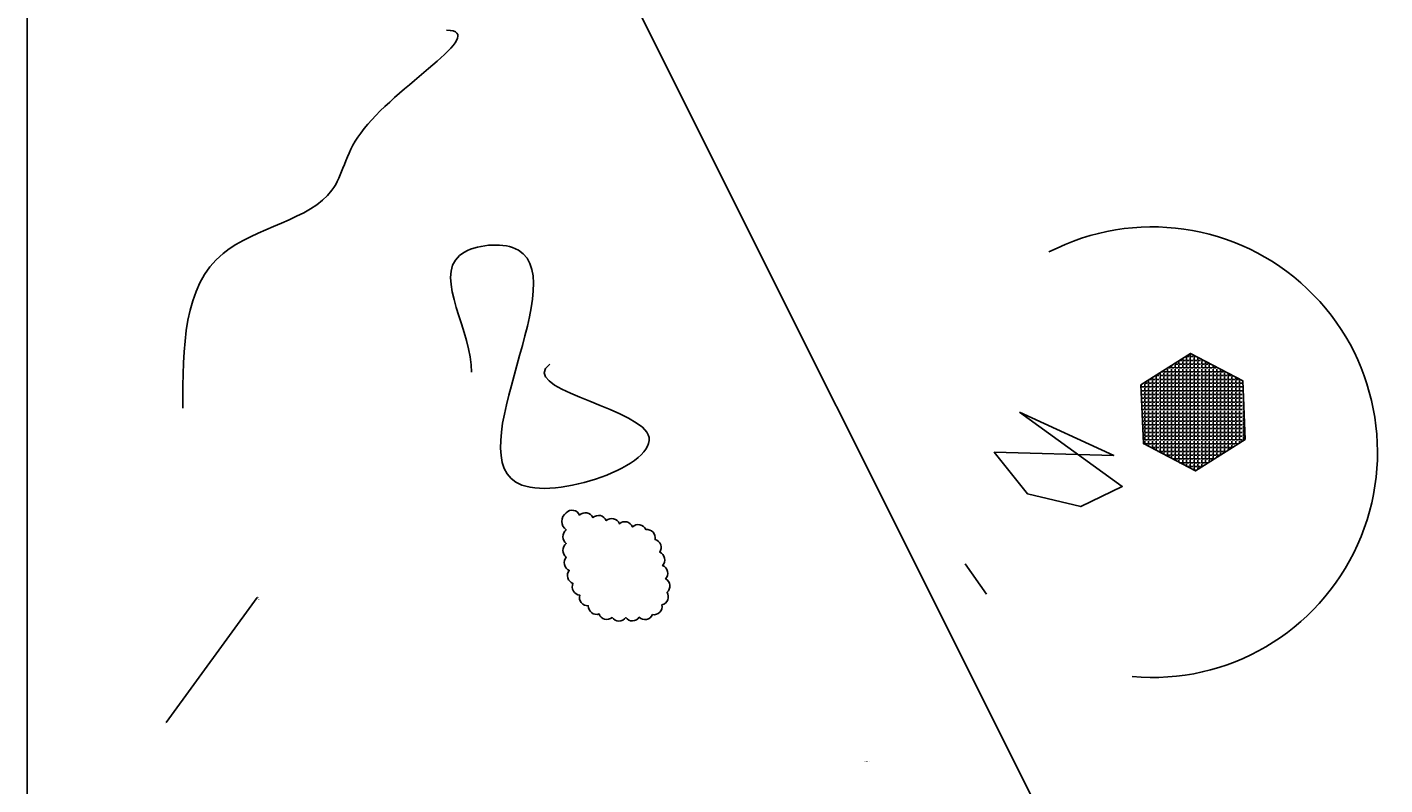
# Model space of a CAD drawing. Header units: millimetres. Extents: x -2750778 to 731427, y -1983468 to 1712338.
# Tile 2 of 10: x -3088 to 1919, y -84 to 2709. Entities that reach past the tile are written whole.
import ezdxf
from ezdxf import colors
from ezdxf.entities.mleader import LeaderData, LeaderLine
from ezdxf.math import Vec2, Vec3

# ---------------------------------------------------------------- set-up
doc = ezdxf.new("R2010")
doc.units = ezdxf.units.MM
doc.layers.add('Tavolo 2', color=2, linetype='Continuous')
doc.layers.add('Tavolo 3', color=4, linetype='Continuous')
doc.dimstyles.new('ISO-25', dxfattribs={"dimtxt": 2.5, "dimasz": 2.5, "dimexe": 1.25, "dimexo": 0.625, "dimtad": 1, "dimtxsty": 'Standard', "dimcen": 2.5, "dimadec": 0, "dimazin": 0, "dimtfac": 1, "dimtmove": 0, "dimatfit": 3, "dimfxl": 1, "dimarcsym": 0})

# ---------------------------------------------------------------- blocks, each defined once
blk = doc.blocks.new('*D5')
at = {"layer": 'Defpoints', "color": 0}
for p in [(3869.5, 4177.6), (4398, 4177.6), (0, 0)]:
    blk.add_point(p, dxfattribs=at)
at = {"layer": 'Tavolo 3', "color": 0, "lineweight": -2}
blk.add_line((3870.2, 4177.6), (4413.2, 4177.6), dxfattribs=at)
at = {"layer": 'Tavolo 3', "color": 0, "insert": (4405.9, 4179.7), "char_height": 2.5, "attachment_point": 5}
blk.add_mtext('4177,65', dxfattribs=at)
blk = doc.blocks.new('*D6')
at = {"layer": 'Defpoints', "color": 0}
for p in [(4630.5, 4515.7), (4820.8, 4198.8), (0, 0)]:
    blk.add_point(p, dxfattribs=at)
at = {"layer": 'Tavolo 3', "color": 0, "lineweight": -2}
for p, q in [((4630.5, 4515.1), (4630.5, 4208.8)), ((4630.5, 4208.8), (4820.8, 4203.8)), ((4820.8, 4203.8), (4820.8, 4183.2))]:
    blk.add_line(p, q, dxfattribs=at)
at = {"layer": 'Tavolo 3', "color": 0, "insert": (4818.7, 4190.7), "char_height": 2.5, "attachment_point": 5, "rotation": 90}
blk.add_mtext('4630,52', dxfattribs=at)
blk = doc.blocks.new('*D8')
at = {"layer": 'Defpoints', "color": 0}
for p in [(-276.9, 4701.8), (-780.9, 4621.3), (0, 0)]:
    blk.add_point(p, dxfattribs=at)
at = {"layer": 'Tavolo 3', "color": 0, "lineweight": -2}
for p, q in [((-770.9, 4701.8), (-775.9, 4621.3)), ((-277.5, 4701.8), (-770.9, 4701.8)), ((-775.9, 4621.3), (-795.7, 4621.3))]:
    blk.add_line(p, q, dxfattribs=at)
at = {"layer": 'Tavolo 3', "color": 0, "insert": (-788.6, 4623.4), "char_height": 2.5, "attachment_point": 5}
blk.add_mtext('4701,85', dxfattribs=at)

msp = doc.modelspace()

# ---------------------------------------------------------------- hatches: boundary and pattern name
at = {"layer": 'Tavolo 3'}
h = msp.add_hatch(dxfattribs=at)
h.set_pattern_fill('ANGLE', color=256, scale=2, style=0)
h.set_pattern_definition([(0, (0, 0), (0, 13.97), [10.16, -3.81]), (90, (0, 0), (-13.97, 9e-16), [10.16, -3.81])])
h.paths.add_polyline_path([(1403.271, 1189.009), (1394.543, 1405.564), (1202.638, 1506.282), (1019.461, 1390.446), (1028.189, 1173.892), (1220.094, 1073.174)])

# ---------------------------------------------------------------- linework, layer by layer
at = {"layer": 'Tavolo 2'}
msp.add_xline((207.649, 690.264), (0.4474991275, -0.89428436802), dxfattribs=at)
msp.add_lwpolyline([(571.681, 1289.728), (950.434, 1016.513), (797.052, 941.848), (600.408, 989.005), (478.489, 1142.265), (918.971, 1130.476), (571.681, 1289.728)], dxfattribs=at)
msp.add_lwpolyline([(-1099.847, 919.402, -0.52056705), (-1050.607, 910.72, -0.52056705), (-1001.486, 901.382, -0.52056705), (-952.732, 890.291, -0.52056705), (-904.113, 878.62, -0.52056705), (-855.494, 866.95, -0.52056705), (-806.52, 856.874, -0.52056705), (-772.345, 820.377, -0.52056705), (-755.463, 773.313, -0.52056705), (-744.674, 724.491, -0.52056705), (-733.83, 675.681, -0.52056705), (-728.403, 625.976, -0.52056705), (-747.014, 579.569, -0.52056705), (-781.789, 543.643, -0.52056705), (-830.883, 534.168, -0.52056705), (-880.87, 532.994, -0.52056705), (-930.87, 532.975, -0.52056705), (-979.135, 546.032, -0.52056705), (-1018.905, 576.335, -0.52056705), (-1049.966, 615.517, -0.52056705), (-1075.266, 658.644, -0.52056705), (-1088.674, 706.812, -0.52056705), (-1099.768, 755.566, -0.52056705), (-1099.834, 805.566, -0.52056705), (-1099.846, 855.566, -0.52056705)], format="xyb", close=True, dxfattribs=at)
msp.add_arc((1061.049, 1142.37), 830.639, 264.922533, 117.29589, dxfattribs=at)
msp.add_open_spline([(-1160.708, 1466.3), (-1278.734, 1381.536), (-393.954, 1231.132), (-1793.156, 719.569), (-936.551, 1967.43), (-1656.363, 1879.62), (-1444.407, 1581.118), (-1449.606, 1436.944)], degree=3, knots=[0, 0, 0, 0, 435.92849606, 936.08534021, 1812.54329404, 2010.59396186, 2443.39815701, 2443.39815701, 2443.39815701, 2443.39815701], dxfattribs=at)
at = {"layer": 'Tavolo 3'}
msp.add_line((370.859, 730.63), (450.04, 619.219), dxfattribs=at)
for points in [[(-3088.145, 5441.204), (11211.63, 5441.204), (11211.63, -3064.577), (-3088.145, -3064.577)], [(1403.271, 1189.009), (1394.543, 1405.564), (1202.638, 1506.282), (1019.461, 1390.446), (1028.189, 1173.892), (1220.094, 1073.174)]]:
    msp.add_lwpolyline(points, close=True, dxfattribs=at)
msp.add_open_spline([(-2514.289, 1304.403), (-2514.006, 1529.598), (-2512.326, 1931.5), (-1936.872, 2015.809), (-1903.967, 2393.567), (-1377.333, 2691.833), (-1541.918, 2698.773)], degree=3, knots=[0, 0, 0, 0, 589.86660676, 1053.88755535, 1290.02712424, 1784.22183707, 1784.22183707, 1784.22183707, 1784.22183707], dxfattribs=at)

# ---------------------------------------------------------------- texts
msp.add_attdef('ATRIBUTO', (0, 0), 'at', height=2.5, dxfattribs=at)

# ---------------------------------------------------------------- dimensions: what is measured, and where the dimension line sits
for feature_location, offset, dtype, picture, middle in [((-276.855, 4701.847), (-504.078, -80.534), 0, '*D8', (-788.641, 4623.396)), ((4630.519, 4515.679), (190.246, -316.902), 1, '*D6', (4818.682, 4190.652)), ((3869.534, 4177.65), (528.462, 0), 0, '*D5', (4405.913, 4179.733))]:
    dim = msp.add_ordinate_dim(feature_location=feature_location, offset=offset, dtype=dtype, origin=(0, 0), dimstyle='ISO-25', dxfattribs=at)
    dim.commit()
    dim.dimension.update_dxf_attribs({"geometry": picture, "text_midpoint": middle})

# ---------------------------------------------------------------- leaders
ml = msp.add_multileader_mtext('Standard', dxfattribs=at)
ml.set_content('xx\\P\\pxt1;xx', color=256)
ml.set_leader_properties()
ml.build(insert=Vec2(0, 0))
ml.multileader.update_dxf_attribs({"text_right_attachment_type": 6, "dogleg_length": 0.36})
ctx = ml.context
ctx.base_point, ctx.plane_origin = Vec3(-2239.128, 607.218), Vec3(-2577.704, 142.429)
ctx.right_attachment = 6
notes = []
notes.append((ctx, [(0, (1, 1, 0), (-2239.488, 607.218), (1, 0), 0.36, [(0, [(-2577.704, 142.429)], 0, [])])]))
ctx.mtext.insert, ctx.mtext.width, ctx.mtext.flow_direction = Vec3(-2237.128, 609.218), 9.30314, 5
for ctx, leaders in notes:
    for number, flags, end, landing, length, lines in leaders:
        leader = LeaderData()
        leader.index, (leader.has_last_leader_line, leader.has_dogleg_vector, leader.attachment_direction) = number, flags
        leader.last_leader_point, leader.dogleg_vector, leader.dogleg_length = Vec3(end), Vec3(landing), length
        for number, points, colour, breaks in lines:
            line = LeaderLine()
            line.index, line.vertices, line.color, line.breaks = number, Vec3.list(points), colors.encode_raw_color(colour), breaks
            leader.lines.append(line)
        ctx.leaders.append(leader)

doc.saveas('drawing.dxf')
